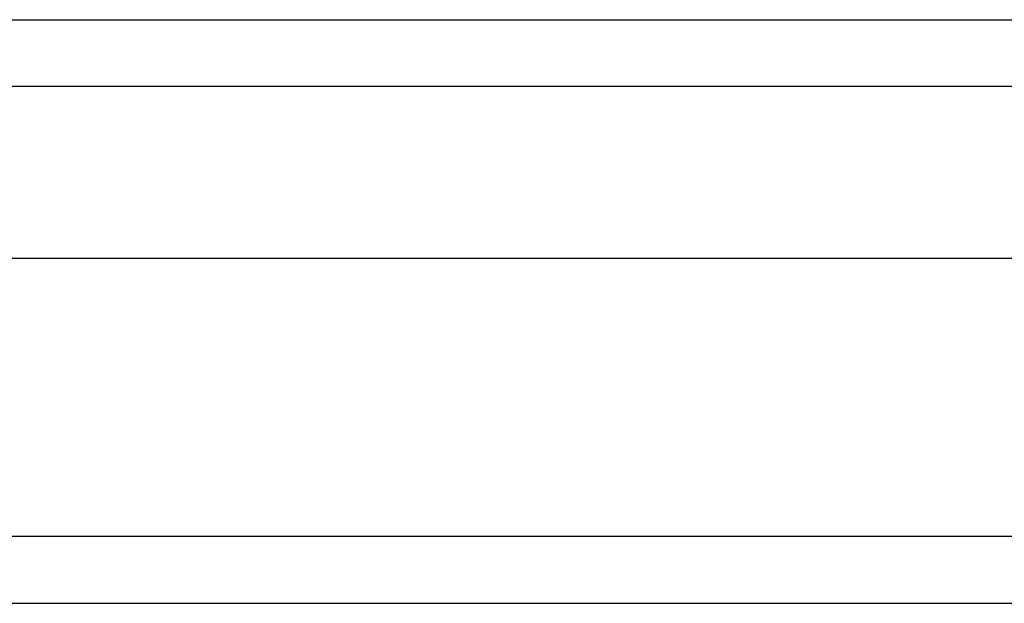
# Model space of a CAD drawing. Header units: inches. Extents: x 12 to 235, y 17 to 142.
# Tile 8 of 117: x 97.503 to 98.965, y 50.659 to 51.526. Entities that reach past the tile are written whole.
import ezdxf

# ---------------------------------------------------------------- set-up
doc = ezdxf.new("R2010")
doc.units = ezdxf.units.IN
doc.header["$MEASUREMENT"] = 0
doc.layers.add('Visible Edges(ANSI)', color=7, linetype='Continuous', lineweight=25)
doc.layers.add('Visible Tangent Edges(ANSI)', color=7, linetype='Continuous', lineweight=25)

msp = doc.modelspace()

# ---------------------------------------------------------------- linework, layer by layer
at = {"layer": 'Visible Edges(ANSI)'}
for p, q in [((95.5142, 51.5255), (129.7199, 51.5255)), ((129.9084, 51.1712), (95.3257, 51.1712)), ((94.7161, 50.6594), (130.5181, 50.6594))]:
    msp.add_line(p, q, dxfattribs=at)
at = {"layer": 'Visible Tangent Edges(ANSI)'}
for p, q in [((129.8499, 51.4265), (95.3842, 51.4265)), ((130.5181, 50.7584), (94.7161, 50.7584))]:
    msp.add_line(p, q, dxfattribs=at)

doc.saveas('drawing.dxf')
